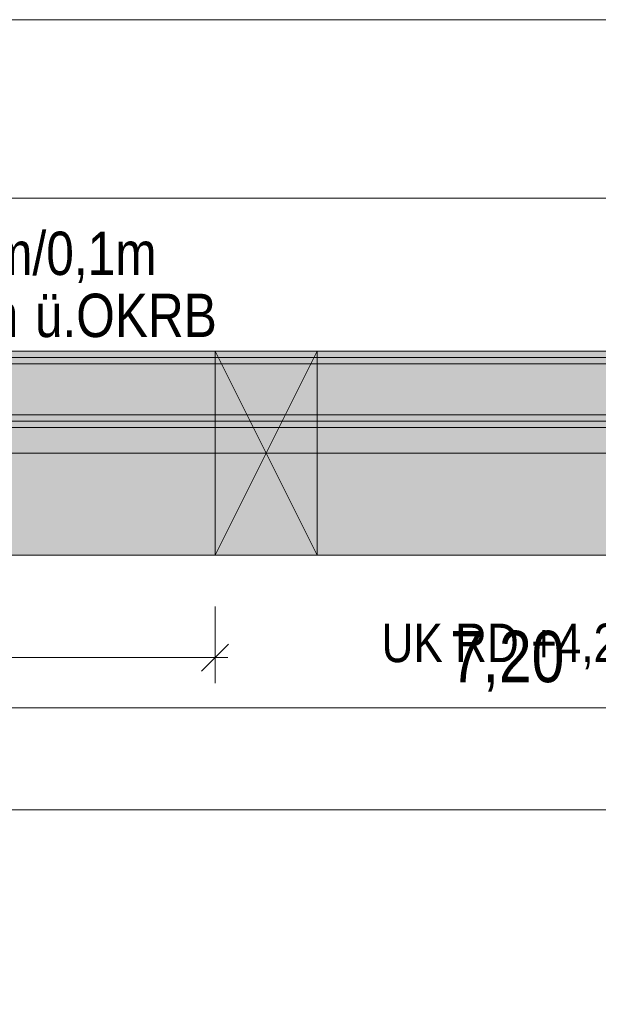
# Model space of a CAD drawing. Extents: x -720 to 300, y 62 to 1162.
# Tile 69 of 143: x -403 to -380, y 844 to 882. Entities that reach past the tile are written whole.
import ezdxf
from ezdxf.lldxf.tags import DXFTag

# ---------------------------------------------------------------- set-up
doc = ezdxf.new("R2010")
doc.units = 0
doc.layers.get('0').update_dxf_attribs({"lineweight": 13})
for name, color, linetype, lineweight, true_color in [('00 -Bauelemente -Dämmung innen', 7, 'Continuous', 9, 0xff7fe6), ('00 -Bauelemente -Gipskarton', 7, 'Continuous', 9, 0xff7fe6), ('00_Beschriftung UZ', 3, 'Continuous', 35, 0x00ff00), ('30 -34 Innenwände- 11 Durchbruch', 4, 'Continuous', 9, 0x00ffff), ('30 -34 Innenwände- 2 nichttragend', 7, 'Continuous', 18, 0xff7fe6), ('30 -35 Decken- 1 Konstruktion-Träger- Stahlbeton', 7, 'Continuous', 13, 0x33aa00), ('70 -76 Bemaßung- 2 Allgemein', 9, 'Continuous', 5, 0x808080), ('iwb_Schraffur_F90_feuerbestaendig', 1, 'Continuous', 13, 0xff0000), ('iwb_Schraffur_Unterzug', 7, 'Continuous', 5, 0xffffcc)]:
    doc.layers.add(name, color=color, linetype=linetype, lineweight=lineweight, true_color=true_color)
doc.layers.add('70 -71 Achsen- 1 Gebäudeachsen', color=7, linetype='STRICHPUNKT2-A06G94018I', lineweight=18)
doc.styles.get("Standard").update_dxf_attribs({"font": 'ARIALN.TTF'})
tags = doc.linetypes.add('fein_strichliert-A06G94028I', pattern=[4, 1, -2, 1]).pattern_tags.tags
tags[8:9] = [DXFTag(74, 4), DXFTag(75, 0), DXFTag(340, '0'), DXFTag(46, 0.0), DXFTag(50, 0.0), DXFTag(44, 0.0), DXFTag(45, 0.0)]
tags[6:7] = [DXFTag(74, 4), DXFTag(75, 0), DXFTag(340, '0'), DXFTag(46, 0.0), DXFTag(50, 0.0), DXFTag(44, 0.0), DXFTag(45, 0.0)]
tags[4:5] = [DXFTag(74, 4), DXFTag(75, 0), DXFTag(340, '0'), DXFTag(46, 0.0), DXFTag(50, 0.0), DXFTag(44, 0.0), DXFTag(45, 0.0)]
tags = doc.linetypes.add('STRICHPUNKT2-A06G94018I', pattern=[12.7, 6.35, -3.175, 0, -3.175]).pattern_tags.tags
tags[10:11] = [DXFTag(74, 4), DXFTag(75, 0), DXFTag(340, '0'), DXFTag(46, 0.0), DXFTag(50, 0.0), DXFTag(44, 0.0), DXFTag(45, 0.0)]
tags[8:9] = [DXFTag(74, 4), DXFTag(75, 0), DXFTag(340, '0'), DXFTag(46, 0.0), DXFTag(50, 0.0), DXFTag(44, 0.0), DXFTag(45, 0.0)]
tags[6:7] = [DXFTag(74, 4), DXFTag(75, 0), DXFTag(340, '0'), DXFTag(46, 0.0), DXFTag(50, 0.0), DXFTag(44, 0.0), DXFTag(45, 0.0)]
tags[4:5] = [DXFTag(74, 4), DXFTag(75, 0), DXFTag(340, '0'), DXFTag(46, 0.0), DXFTag(50, 0.0), DXFTag(44, 0.0), DXFTag(45, 0.0)]

# ---------------------------------------------------------------- blocks, each defined once
blk = doc.blocks.new('Referenz-A06G94038I')
at = {"layer": '00 -Bauelemente -Dämmung innen', "color": 0, "linetype": 'Continuous', "lineweight": -2, "ltscale": 0.13}
for p, q in [((-306.357, 868.912), (-450.357, 868.912)), ((-306.357, 866.912), (-450.357, 866.912))]:
    blk.add_line(p, q, dxfattribs=at)
at = {"layer": '00 -Bauelemente -Gipskarton', "color": 0, "linetype": 'Continuous', "lineweight": -2, "ltscale": 0.13}
for p, q in [((-306.357, 869.412), (-450.357, 869.412)), ((-306.357, 869.162), (-450.357, 869.162)), ((-306.357, 868.912), (-450.357, 868.912)), ((-306.357, 866.912), (-450.357, 866.912)), ((-306.357, 866.662), (-450.357, 866.662)), ((-306.357, 866.412), (-450.357, 866.412))]:
    blk.add_line(p, q, dxfattribs=at)
at = {"layer": '30 -34 Innenwände- 11 Durchbruch', "color": 0, "linetype": 'Continuous', "lineweight": -2, "ltscale": 0.13}
for p, q in [((-395.257, 869.412), (-391.257, 869.412)), ((-391.257, 869.412), (-395.257, 861.412)), ((-391.257, 861.412), (-395.257, 869.412)), ((-395.257, 861.412), (-395.257, 869.412)), ((-395.257, 869.412), (-391.257, 861.412)), ((-391.257, 869.412), (-395.257, 861.412)), ((-391.257, 861.412), (-391.257, 869.412)), ((-395.257, 861.412), (-391.257, 861.412))]:
    blk.add_line(p, q, dxfattribs=at)
at = {"layer": '30 -34 Innenwände- 11 Durchbruch', "color": 0, "lineweight": -2}
for points in [[(-395.257, 861.412), (-395.257, 869.412), (-393.257, 865.412)], [(-391.257, 861.412), (-393.257, 865.412), (-391.257, 869.412)]]:
    blk.add_solid(points, dxfattribs=at)
at = {"layer": '30 -34 Innenwände- 2 nichttragend', "color": 0, "linetype": 'Continuous', "lineweight": -2, "ltscale": 0.13}
for p, q in [((-306.357, 869.412), (-450.357, 869.412)), ((-306.357, 866.412), (-450.357, 866.412))]:
    blk.add_line(p, q, dxfattribs=at)
at = {"layer": '30 -35 Decken- 1 Konstruktion-Träger- Stahlbeton', "color": 0, "linetype": 'fein_strichliert-A06G94028I', "lineweight": -2, "ltscale": 0.13}
for p, q in [((-682.362, 869.412), (-306.357, 869.412)), ((-682.362, 861.412), (-306.357, 861.412))]:
    blk.add_line(p, q, dxfattribs=at)
at = {"layer": '70 -71 Achsen- 1 Gebäudeachsen', "color": 0, "linetype": 'STRICHPUNKT2-A06G94018I', "lineweight": -2, "ltscale": 0.13}
blk.add_line((-682.362, 865.412), (76.456, 865.412), dxfattribs=at)
at = {"layer": '70 -76 Bemaßung- 2 Allgemein', "color": 0, "linetype": 'Continuous', "lineweight": -2, "ltscale": 0.13}
for p, q in [((-302.418, 882.412), (-510.797, 882.412)), ((-304.918, 875.412), (-566.897, 875.412)), ((-395.257, 859.387), (-395.257, 856.387)), ((-394.727, 857.918), (-395.788, 856.857)), ((-396.318, 857.387), (-449.297, 857.387)), ((-394.757, 857.387), (-396.318, 857.387)), ((-307.418, 855.412), (-449.297, 855.412)), ((-376.118, 851.412), (-449.297, 851.412))]:
    blk.add_line(p, q, dxfattribs=at)
at = {"layer": '00_Beschriftung UZ', "color": 0, "linetype": 'ByBlock', "lineweight": -2, "ltscale": 0.13, "insert": (-388.723, 858.72), "char_height": 1.51033, "attachment_point": 1}
blk.add_mtext('{\\fArial Narrow;UK RD +4,28m/4,28m}', dxfattribs=at)
at = {"layer": '30 -34 Innenwände- 11 Durchbruch', "color": 0, "linetype": 'Continuous', "lineweight": -2, "ltscale": 0.13, "char_height": 1.7, "attachment_point": 1}
for s, insert in [('{\\fArial Narrow;0,2m/0,1m}', (-406.75, 874.098)), ('{\\fArial Narrow;4,26m}', (-408.385, 871.663)), ('{\\fArial Narrow;ü.OKRB}', (-402.329, 871.663))]:
    blk.add_mtext(s, dxfattribs=dict(at, insert=insert))
at = {"layer": '70 -76 Bemaßung- 2 Allgemein', "color": 0, "linetype": 'Continuous', "lineweight": -2, "ltscale": 0.13, "insert": (-386.045, 858.438), "char_height": 2.01377, "attachment_point": 1}
blk.add_mtext('{\\fArial Narrow;7,20}', dxfattribs=at)
blk = doc.blocks.new('Referenz-A06G94058I')
at = {"layer": 'iwb_Schraffur_F90_feuerbestaendig', "linetype": 'Continuous', "ltscale": 0.13}
blk.add_hatch(color=256, dxfattribs=at).paths.add_polyline_path([(-567.956, 812.712), (-567.956, 817.712), (-514.856, 817.712), (-514.856, 869.412), (-303.156, 869.412), (-303.156, 870.812), (-301.556, 870.812), (-301.556, 869.412), (-298.356, 869.412), (-298.356, 866.412), (-301.356, 866.412), (-511.856, 866.412), (-511.856, 814.712), (-564.956, 814.712), (-564.956, 812.712)])
at = {"layer": 'iwb_Schraffur_Unterzug', "linetype": 'Continuous', "ltscale": 0.13}
for points in [[(-682.362, 869.412), (4.144, 869.412), (-682.362, 867.154)], [(-682.362, 867.154), (4.144, 869.412), (4.144, 861.412)], [(-682.362, 867.154), (4.144, 861.412), (-682.362, 863.67)], [(-682.362, 863.67), (4.144, 861.412), (-682.362, 861.412)]]:
    blk.add_solid(points, dxfattribs=at)

msp = doc.modelspace()

# ---------------------------------------------------------------- block references
at = {"color": 8, "lineweight": 13, "ltscale": 0.13, "true_color": 0x808080}
msp.add_blockref('Referenz-A06G94038I', (0, 0), dxfattribs=at)
at = {"color": 8, "lineweight": 25, "ltscale": 0.25, "true_color": 0x808080}
msp.add_blockref('Referenz-A06G94058I', (0, 0), dxfattribs=at)

doc.saveas('drawing.dxf')
